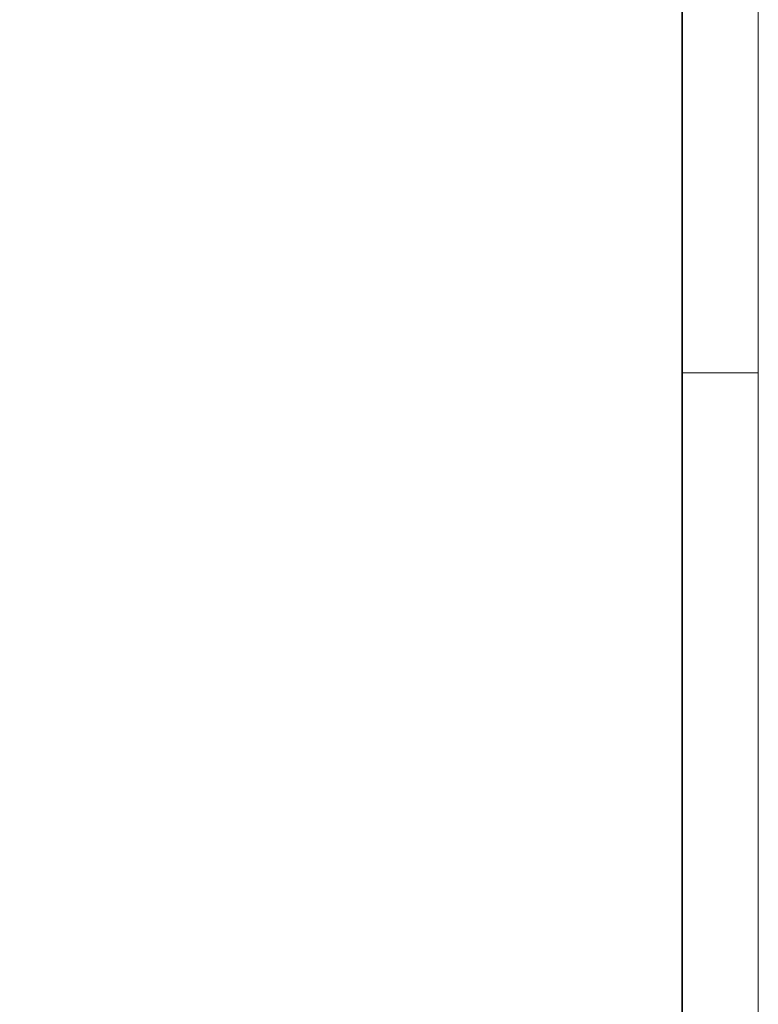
# Model space of a CAD drawing. Extents: x -420 to 300, y 62 to 1162.
# Tile 105 of 130: x 252 to 300, y 615 to 680. Entities that reach past the tile are written whole.
import ezdxf
from ezdxf.lldxf.tags import DXFTag

# ---------------------------------------------------------------- set-up
doc = ezdxf.new("R2010")
doc.units = 0
doc.layers.add('iwb_Plankopf Rahmen', color=7, linetype='Continuous', lineweight=35)
tags = doc.linetypes.add('grob', pattern=[14, 3, -8, 3]).pattern_tags.tags
tags[8:9] = [DXFTag(74, 4), DXFTag(75, 0), DXFTag(340, '0'), DXFTag(46, 0.0), DXFTag(50, 0.0), DXFTag(44, 0.0), DXFTag(45, 0.0)]
tags[6:7] = [DXFTag(74, 4), DXFTag(75, 0), DXFTag(340, '0'), DXFTag(46, 0.0), DXFTag(50, 0.0), DXFTag(44, 0.0), DXFTag(45, 0.0)]
tags[4:5] = [DXFTag(74, 4), DXFTag(75, 0), DXFTag(340, '0'), DXFTag(46, 0.0), DXFTag(50, 0.0), DXFTag(44, 0.0), DXFTag(45, 0.0)]

msp = doc.modelspace()

# ---------------------------------------------------------------- linework, layer by layer
at = {"layer": 'iwb_Plankopf Rahmen', "color": 8, "linetype": 'grob', "lineweight": 5, "ltscale": 0.13, "true_color": 0x808080}
msp.add_line((300.353, 656.433), (295.353, 656.433), dxfattribs=at)
at = {"layer": 'iwb_Plankopf Rahmen', "color": 8, "lineweight": 13, "ltscale": 0.13, "true_color": 0x808080}
msp.add_lwpolyline([(300.353, 62.433), (-419.647, 62.433), (-419.647, 1162.433), (300.353, 1162.433), (300.353, 62.433)], close=True, dxfattribs=at)
at = {"layer": 'iwb_Plankopf Rahmen', "ltscale": 0.35}
msp.add_lwpolyline([(-399.647, 67.433), (-399.647, 1157.433), (295.353, 1157.433), (295.353, 67.433), (-399.647, 67.433)], close=True, dxfattribs=at)

doc.saveas('drawing.dxf')
